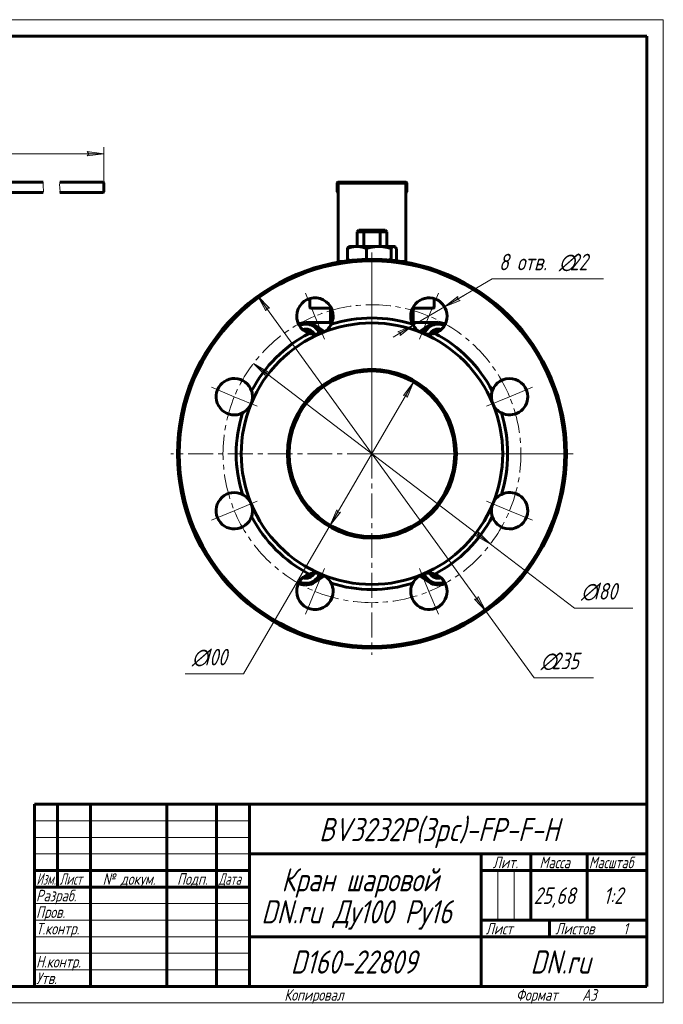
# Model space of a CAD drawing. Header units: millimetres. Extents: x 0 to 420, y 0 to 297.
# Tile 8 of 8: x 226 to 420, y 0 to 297. Entities that reach past the tile are written whole.
import ezdxf

# ---------------------------------------------------------------- set-up
doc = ezdxf.new("R2010")
doc.units = ezdxf.units.MM
for name, pattern in [('K5LT_AXLED', [12, 7.5, -1.5, 1.5, -1.5]), ('K5LT_BASIC', [0]), ('K5LT_THIN', [0]), ('K5LT_THIN_INCLUDED_TO_HATCHING', [0])]:
    doc.linetypes.add(name, pattern=pattern)
doc.layers.add('Системный слой', color=7, linetype='Continuous')
doc.layers.add('Системный слой (1)', color=7, linetype='Continuous', true_color=0x6c6c6c)
doc.styles.add('KDIMTEXTSTYLE', font='GOST_AU.SHX', dxfattribs={"width": 0.96, "oblique": 15, "height": 5})
doc.styles.add('KTEXTSTYLE', font='GOST_AU.SHX', dxfattribs={"width": 0.96, "height": 5})
doc.dimstyles.new('KDIMSTYLE (0.50)', dxfattribs={"dimtxt": 5, "dimasz": 1, "dimexe": 2, "dimexo": 0, "dimgap": 1, "dimtad": 1, "dimlfac": 2, "dimtxsty": 'KDIMTEXTSTYLE', "dimsah": 1, "dimcen": 0, "dimdle": 1, "dimadec": 0, "dimazin": 0, "dimtfac": 0.667, "dimtmove": 0, "dimatfit": 3, "dimfxl": 1, "dimtvp": 1, "dimtolj": 1, "dimtzin": 0, "dimarcsym": 0})

# ---------------------------------------------------------------- blocks, each defined once
blk = doc.blocks.new('U0')
at = {"layer": 'Системный слой (1)', "color": 150, "linetype": 'K5LT_BASIC', "lineweight": 60, "true_color": 0x0080ff}
for p, q in [((232.68, 247.9), (172.36, 247.9)), ((244.47, 247.9), (237.68, 247.9))]:
    blk.add_line(p, q, dxfattribs=at)
blk = doc.blocks.new('U1')
at = {"layer": 'Системный слой (1)', "color": 150, "linetype": 'K5LT_BASIC', "lineweight": 60, "true_color": 0x0080ff}
for p, q in [((172.36, 244.8), (232.68, 244.8)), ((237.68, 244.8), (244.47, 244.8))]:
    blk.add_line(p, q, dxfattribs=at)
blk = doc.blocks.new('D1')
at = {"layer": 'Системный слой (1)'}
for points in [[(138.36, 255.86), (137.86, 256.52), (138.36, 257.18), (133.36, 256.52)], [(245.97, 255.86), (250.97, 256.52), (245.97, 257.18), (246.47, 256.52)]]:
    blk.add_hatch(color=7, dxfattribs=at).paths.add_polyline_path(points)
at = {"layer": 'Системный слой (1)', "color": 7, "linetype": 'K5LT_THIN', "lineweight": 18}
for p, q in [((133.36, 233.4), (133.36, 258.52)), ((133.36, 256.52), (138.36, 257.18)), ((138.36, 255.86), (133.36, 256.52)), ((138.36, 257.18), (137.86, 256.52)), ((137.86, 256.52), (138.36, 255.86)), ((246.47, 256.52), (245.97, 257.18)), ((245.97, 257.18), (250.97, 256.52)), ((250.97, 256.52), (245.97, 255.86)), ((245.97, 255.86), (246.47, 256.52)), ((250.97, 247.65), (250.97, 258.52))]:
    blk.add_line(p, q, dxfattribs=at)
blk.add_wipeout([(203.29, 257.52), (203.29, 264.9), (214.19, 264.9), (214.19, 257.52)]).dxf.layer = 'Системный слой (1)'
blk.add_line((250.97, 256.52), (133.36, 256.52), dxfattribs=at)
at = {"layer": 'Системный слой (1)', "color": 7, "insert": (203.29, 264.11), "char_height": 5, "attachment_point": 1, "style": 'KTEXTSTYLE'}
blk.add_mtext('\\H5.0;\\W1.000;\\Q15;\\Q15;\\W0.965;298', dxfattribs=at)
blk = doc.blocks.new('KDIMARROW_01')
at = {"layer": 'Системный слой'}
blk.add_hatch(color=0, dxfattribs=at).paths.add_polyline_path([(0, 0), (-5, 0.66), (-4.5, 0), (-5, -0.66)])
at = {"layer": 'Системный слой', "color": 0, "linetype": 'K5LT_THIN', "lineweight": 18}
for p, q in [((-4.5, 0), (-5, 0.66)), ((-5, 0.66), (0, 0)), ((0, 0), (-5, -0.66)), ((-5, -0.66), (-4.5, 0))]:
    blk.add_line(p, q, dxfattribs=at)
at = {"layer": 'Системный слой (1)', "color": 0, "linetype": 'K5LT_THIN', "lineweight": 18}
blk.add_line((331.98, 165.9), (331.48, 165.9), dxfattribs=at)
blk = doc.blocks.new('U36')
at = {"layer": 'Системный слой (1)', "color": 7, "linetype": 'K5LT_THIN_INCLUDED_TO_HATCHING', "lineweight": 18}
for p, q in [((232.64, 247.55), (232.62, 247.21)), ((232.62, 247.21), (232.62, 246.87)), ((232.62, 246.87), (232.66, 246.52)), ((232.68, 247.9), (232.64, 247.55)), ((232.66, 246.52), (232.7, 246.18)), ((232.72, 245.14), (232.68, 244.8)), ((232.7, 246.18), (232.73, 245.83)), ((232.74, 245.49), (232.72, 245.14)), ((232.73, 245.83), (232.74, 245.49))]:
    blk.add_line(p, q, dxfattribs=at)
blk = doc.blocks.new('U37')
at = {"layer": 'Системный слой (1)', "color": 7, "linetype": 'K5LT_THIN_INCLUDED_TO_HATCHING', "lineweight": 18}
for p, q in [((237.62, 247.21), (237.64, 247.55)), ((237.62, 246.87), (237.62, 247.21)), ((237.66, 246.52), (237.62, 246.87)), ((237.64, 247.55), (237.68, 247.9)), ((237.7, 246.18), (237.66, 246.52)), ((237.68, 244.8), (237.72, 245.14)), ((237.73, 245.83), (237.7, 246.18)), ((237.72, 245.14), (237.74, 245.49)), ((237.74, 245.49), (237.73, 245.83))]:
    blk.add_line(p, q, dxfattribs=at)
blk = doc.blocks.new('U38')
at = {"layer": 'Системный слой (1)', "color": 150, "linetype": 'K5LT_BASIC', "lineweight": 60, "true_color": 0x0080ff}
for start, end in [(94.1581, 123.3051), (64.4293, 85.8419)]:
    blk.add_arc((351.98, 200.54), 5, start, end, dxfattribs=at)
blk = doc.blocks.new('U39')
at = {"layer": 'Системный слой (1)', "color": 150, "linetype": 'K5LT_BASIC', "lineweight": 60, "true_color": 0x0080ff}
for start, end in [(94.1581, 115.5707), (56.6949, 85.8419)]:
    blk.add_arc((311.98, 200.54), 5, start, end, dxfattribs=at)
blk = doc.blocks.new('U40')
at = {"layer": 'Системный слой (1)', "color": 150, "linetype": 'K5LT_BASIC', "lineweight": 60, "true_color": 0x0080ff}
for start, end in [(244.4293, 265.8419), (274.1581, 303.3051)]:
    blk.add_arc((311.98, 131.26), 5, start, end, dxfattribs=at)
blk = doc.blocks.new('U41')
at = {"layer": 'Системный слой (1)', "color": 150, "linetype": 'K5LT_BASIC', "lineweight": 60, "true_color": 0x0080ff}
for start, end in [(236.6949, 265.8419), (274.1581, 295.5707)]:
    blk.add_arc((351.98, 131.26), 5, start, end, dxfattribs=at)
blk = doc.blocks.new('D5')
at = {"layer": 'Системный слой (1)'}
for points in [[(301, 209.83), (297.54, 213.5), (299.94, 209.06), (300.18, 209.85)], [(366.42, 118.3), (364.02, 122.74), (363.78, 121.95), (362.95, 121.96)]]:
    blk.add_hatch(color=7, dxfattribs=at).paths.add_polyline_path(points)
at = {"layer": 'Системный слой (1)', "color": 7, "linetype": 'K5LT_THIN', "lineweight": 18}
for p, q in [((297.54, 213.5), (301, 209.83)), ((299.94, 209.06), (297.54, 213.5)), ((297.54, 213.5), (366.42, 118.3)), ((300.18, 209.85), (299.94, 209.06)), ((301, 209.83), (300.18, 209.85)), ((366.42, 118.3), (362.95, 121.96)), ((362.95, 121.96), (363.78, 121.95)), ((363.78, 121.95), (364.02, 122.74)), ((364.02, 122.74), (366.42, 118.3)), ((366.42, 118.3), (380.94, 98.22))]:
    blk.add_line(p, q, dxfattribs=at)
blk.add_wipeout([(382.94, 99.22), (382.94, 106.6), (396.37, 106.6), (396.37, 99.22)]).dxf.layer = 'Системный слой (1)'
blk.add_line((380.94, 98.22), (398.93, 98.22), dxfattribs=at)
at = {"layer": 'Системный слой (1)', "color": 7, "char_height": 5, "attachment_point": 1, "style": 'KTEXTSTYLE'}
for s, insert in [('\\H5.0;\\W1.000;\\Q15;\\Q15;\\W0.965;∅', (382.94, 105.81)), ('\\H5.0;\\W1.000;\\Q15;\\Q15;\\W0.965;235', (386.25, 105.81))]:
    blk.add_mtext(s, dxfattribs=dict(at, insert=insert))
blk = doc.blocks.new('D6')
at = {"layer": 'Системный слой (1)'}
for points in [[(342.62, 182.84), (344.57, 187.49), (341.48, 183.51), (342.31, 183.61)], [(319.38, 144.3), (322.47, 148.29), (321.65, 148.19), (321.33, 148.95)]]:
    blk.add_hatch(color=7, dxfattribs=at).paths.add_polyline_path(points)
at = {"layer": 'Системный слой (1)', "color": 7, "linetype": 'K5LT_THIN', "lineweight": 18}
for p, q in [((344.57, 187.49), (319.38, 144.3)), ((341.48, 183.51), (344.57, 187.49)), ((344.57, 187.49), (342.62, 182.84)), ((342.31, 183.61), (341.48, 183.51)), ((342.62, 182.84), (342.31, 183.61)), ((319.38, 144.3), (321.33, 148.95)), ((321.33, 148.95), (321.65, 148.19)), ((322.47, 148.29), (319.38, 144.3)), ((321.65, 148.19), (322.47, 148.29)), ((319.38, 144.3), (293.17, 99.36))]:
    blk.add_line(p, q, dxfattribs=at)
blk.add_wipeout([(277.58, 100.36), (277.58, 107.75), (290.63, 107.75), (290.63, 100.36)]).dxf.layer = 'Системный слой (1)'
blk.add_line((293.17, 99.36), (275.58, 99.36), dxfattribs=at)
at = {"layer": 'Системный слой (1)', "color": 7, "char_height": 5, "attachment_point": 1, "style": 'KTEXTSTYLE'}
for s, insert in [('\\H5.0;\\W1.000;\\Q15;\\Q15;\\W0.965;∅', (277.58, 106.95)), ('\\H5.0;\\W1.000;\\Q15;\\Q15;\\W0.965;100', (280.89, 106.95))]:
    blk.add_mtext(s, dxfattribs=dict(at, insert=insert))
blk = doc.blocks.new('D7')
at = {"layer": 'Системный слой (1)'}
for points in [[(300.57, 190.68), (296.2, 193.19), (299.77, 189.63), (299.77, 190.46)], [(367.76, 138.61), (364.18, 142.17), (364.18, 141.34), (363.38, 141.12)]]:
    blk.add_hatch(color=7, dxfattribs=at).paths.add_polyline_path(points)
at = {"layer": 'Системный слой (1)', "color": 7, "linetype": 'K5LT_THIN', "lineweight": 18}
for p, q in [((296.2, 193.19), (300.57, 190.68)), ((299.77, 189.63), (296.2, 193.19)), ((296.2, 193.19), (367.76, 138.61)), ((300.57, 190.68), (299.77, 190.46)), ((299.77, 190.46), (299.77, 189.63)), ((363.38, 141.12), (364.18, 141.34)), ((367.76, 138.61), (363.38, 141.12)), ((364.18, 141.34), (364.18, 142.17)), ((364.18, 142.17), (367.76, 138.61)), ((367.76, 138.61), (393.16, 119.24))]:
    blk.add_line(p, q, dxfattribs=at)
blk.add_wipeout([(395.16, 120.24), (395.16, 127.62), (408.21, 127.62), (408.21, 120.24)]).dxf.layer = 'Системный слой (1)'
blk.add_line((393.16, 119.24), (410.75, 119.24), dxfattribs=at)
at = {"layer": 'Системный слой (1)', "color": 7, "char_height": 5, "attachment_point": 1, "style": 'KTEXTSTYLE'}
for s, insert in [('\\H5.0;\\W1.000;\\Q15;\\Q15;\\W0.965;∅', (395.16, 126.83)), ('\\H5.0;\\W1.000;\\Q15;\\Q15;\\W0.965;180', (398.46, 126.83))]:
    blk.add_mtext(s, dxfattribs=dict(at, insert=insert))
blk = doc.blocks.new('D8')
at = {"layer": 'Системный слой (1)'}
for points in [[(357.82, 212.54), (358.58, 212.22), (353.94, 210.26), (357.92, 213.36)], [(340.48, 201.59), (344.46, 204.69), (339.81, 202.72), (340.58, 202.41)]]:
    blk.add_hatch(color=7, dxfattribs=at).paths.add_polyline_path(points)
at = {"layer": 'Системный слой (1)', "color": 7, "linetype": 'K5LT_THIN', "lineweight": 18}
for p, q in [((353.94, 210.26), (368.33, 218.72)), ((353.94, 210.26), (359.98, 213.81)), ((357.92, 213.36), (353.94, 210.26)), ((353.94, 210.26), (358.58, 212.22)), ((357.82, 212.54), (357.92, 213.36)), ((358.58, 212.22), (357.82, 212.54)), ((344.46, 204.69), (353.94, 210.26)), ((344.46, 204.69), (338.42, 201.14)), ((344.46, 204.69), (339.81, 202.72)), ((339.81, 202.72), (340.58, 202.41)), ((340.48, 201.59), (344.46, 204.69)), ((340.58, 202.41), (340.48, 201.59))]:
    blk.add_line(p, q, dxfattribs=at)
blk.add_wipeout([(370.33, 219.72), (370.33, 227.1), (398.75, 227.1), (398.75, 219.72)]).dxf.layer = 'Системный слой (1)'
blk.add_line((368.33, 218.72), (401.93, 218.72), dxfattribs=at)
at = {"layer": 'Системный слой (1)', "color": 7, "char_height": 5, "attachment_point": 1, "style": 'KTEXTSTYLE'}
for s, insert in [('\\H5.0;\\W1.000;\\Q15;\\Q15;\\W0.965;8 отв. ', (370.33, 226.3)), ('\\H5.0;\\W1.000;\\Q15;\\Q15;\\W0.965;∅', (388.46, 226.3)), ('\\H5.0;\\W1.000;\\Q15;\\Q15;\\W0.965;22', (391.76, 226.3))]:
    blk.add_mtext(s, dxfattribs=dict(at, insert=insert))
blk = doc.blocks.new('KDIMARROW_02')
at = {"layer": 'Системный слой'}
blk.add_hatch(color=0, dxfattribs=at).paths.add_polyline_path([(4.5, 0), (5, 0.66), (0, 0), (5, -0.66)])
at = {"layer": 'Системный слой', "color": 0, "linetype": 'K5LT_THIN', "lineweight": 18}
for p, q in [((5, 0.66), (0, 0)), ((0, 0), (5, -0.66)), ((0, 0), (7, 0)), ((4.5, 0), (5, 0.66)), ((5, -0.66), (4.5, 0))]:
    blk.add_line(p, q, dxfattribs=at)
at = {"layer": 'Системный слой (1)', "color": 0, "linetype": 'K5LT_THIN', "lineweight": 18}
blk.add_line((331.98, 165.9), (331.48, 165.9), dxfattribs=at)
blk = doc.blocks.new('U42')
at = {"layer": 'Системный слой (1)', "color": 150, "linetype": 'K5LT_BASIC', "lineweight": 60, "true_color": 0x0080ff}
for p, q in [((337.74, 224.6), (337.81, 224.51)), ((337.81, 224.51), (337.88, 224.42)), ((337.88, 224.42), (337.95, 224.34))]:
    blk.add_line(p, q, dxfattribs=at)
blk = doc.blocks.new('U43')
at = {"layer": 'Системный слой (1)', "color": 150, "linetype": 'K5LT_BASIC', "lineweight": 60, "true_color": 0x0080ff}
for p, q in [((324.55, 224.6), (324.87, 224.48)), ((324.87, 224.48), (325.18, 224.38)), ((325.18, 224.38), (325.48, 224.29))]:
    blk.add_line(p, q, dxfattribs=at)
blk = doc.blocks.new('U44')
at = {"layer": 'Системный слой (1)', "color": 150, "linetype": 'K5LT_BASIC', "lineweight": 60, "true_color": 0x0080ff}
for p, q in [((339.06, 224.22), (339.17, 224.32)), ((339.17, 224.32), (339.29, 224.45)), ((339.29, 224.45), (339.4, 224.6))]:
    blk.add_line(p, q, dxfattribs=at)
blk = doc.blocks.new('U45')
at = {"layer": 'Системный слой (1)', "color": 150, "linetype": 'K5LT_BASIC', "lineweight": 60, "true_color": 0x0080ff}
for p, q in [((324.67, 224.45), (324.55, 224.6)), ((324.78, 224.32), (324.67, 224.45)), ((324.89, 224.22), (324.78, 224.32))]:
    blk.add_line(p, q, dxfattribs=at)
blk = doc.blocks.new('U46')
at = {"layer": 'Системный слой (1)', "color": 150, "linetype": 'K5LT_BASIC', "lineweight": 60, "true_color": 0x0080ff}
for p, q in [((338.68, 228.49), (338.57, 228.5)), ((338.78, 228.46), (338.68, 228.49)), ((338.89, 228.41), (338.78, 228.46)), ((339.05, 228.29), (338.89, 228.41)), ((339.22, 228.12), (339.05, 228.29)), ((339.4, 227.9), (339.22, 228.12))]:
    blk.add_line(p, q, dxfattribs=at)
blk = doc.blocks.new('U47')
at = {"layer": 'Системный слой (1)', "color": 150, "linetype": 'K5LT_BASIC', "lineweight": 60, "true_color": 0x0080ff}
for p, q in [((337.11, 224.42), (337.32, 224.48)), ((337.32, 224.48), (337.53, 224.54)), ((337.53, 224.54), (337.74, 224.6))]:
    blk.add_line(p, q, dxfattribs=at)
blk = doc.blocks.new('U48')
at = {"layer": 'Системный слой (1)', "color": 30, "linetype": 'K5LT_AXLED', "lineweight": 18, "true_color": 0xff8000}
for q in [(331.98, 226.65), (271.23, 165.9), (392.73, 165.9), (331.98, 105.15)]:
    blk.add_line((331.98, 165.9), q, dxfattribs=at)
blk = doc.blocks.new('U49')
at = {"layer": 'Системный слой (1)', "color": 30, "linetype": 'K5LT_AXLED', "lineweight": 18, "true_color": 0xff8000}
for q in [(331.98, 207.4), (290.48, 165.9), (373.48, 165.9), (331.98, 124.4)]:
    blk.add_line((331.98, 165.9), q, dxfattribs=at)
blk = doc.blocks.new('U50')
at = {"layer": 'Системный слой (1)', "color": 30, "linetype": 'K5LT_AXLED', "lineweight": 18, "true_color": 0xff8000}
for p, q in [((331.98, 226.15), (331.98, 165.9)), ((314.76, 207.47), (311.89, 214.4)), ((349.2, 207.47), (352.07, 214.4)), ((317.63, 200.54), (314.76, 207.47)), ((346.33, 200.54), (349.2, 207.47)), ((290.4, 183.12), (283.47, 185.99)), ((373.55, 183.12), (380.48, 185.99)), ((297.33, 180.25), (290.4, 183.12)), ((366.62, 180.25), (373.55, 183.12)), ((331.98, 165.9), (271.73, 165.9)), ((331.98, 165.9), (331.98, 105.65)), ((392.23, 165.9), (331.98, 165.9)), ((297.33, 151.55), (290.4, 148.68)), ((366.62, 151.55), (373.55, 148.68)), ((290.4, 148.68), (283.47, 145.81)), ((373.55, 148.68), (380.48, 145.81)), ((317.63, 131.25), (314.76, 124.32)), ((346.33, 131.25), (349.2, 124.32)), ((314.76, 124.32), (311.89, 117.39)), ((349.2, 124.32), (352.07, 117.39))]:
    blk.add_line(p, q, dxfattribs=at)
for start, end in [(67.5, 112.5), (112.5, 157.5), (22.5, 67.5), (157.5, 202.5), (337.5, 22.5), (202.5, 247.5), (292.5, 337.5), (247.5, 292.5)]:
    blk.add_arc((331.98, 165.9), 45, start, end, dxfattribs=at)
blk = doc.blocks.new('U51')
at = {"color": 7, "linetype": 'K5LT_THIN', "lineweight": 18}
for p, q in [((0, 297), (420, 297)), ((420, 297), (420, 0)), ((230, 55), (295, 55)), ((230, 50), (295, 50)), ((230, 45), (295, 45)), ((369.96, 25), (369.96, 40)), ((374.98, 25), (374.98, 40)), ((230, 30), (295, 30)), ((230, 25), (295, 25)), ((230, 20), (295, 20)), ((230, 15), (295, 15)), ((230, 10), (295, 10)), ((420, 0), (0, 0))]:
    blk.add_line(p, q, dxfattribs=at)
at = {"color": 150, "linetype": 'K5LT_BASIC', "lineweight": 60, "true_color": 0x0080ff}
for p, q in [((20, 292), (415, 292)), ((415, 292), (415, 5)), ((230, 60), (415, 60)), ((230, 5), (230, 60)), ((237, 35), (237, 60)), ((247, 5), (247, 60)), ((270, 5), (270, 60)), ((285, 5), (285, 60)), ((295, 5), (295, 60)), ((295, 45), (415, 45)), ((365, 5), (365, 45)), ((380, 25), (380, 45)), ((397, 25), (397, 45)), ((230, 40), (295, 40)), ((365, 40), (380, 40)), ((380, 40), (415, 40)), ((230, 35), (295, 35)), ((365, 25), (415, 25)), ((385.57, 20), (385.57, 25)), ((295, 20), (365, 20)), ((365, 20), (415, 20)), ((415, 5), (20, 5))]:
    blk.add_line(p, q, dxfattribs=at)
at = {"color": 7, "attachment_point": 1, "style": 'KTEXTSTYLE'}
for s, insert, char_height in [('\\H5.0;\\W1.000;\\Q15;\\Q15;\\W0.965;\\H7.00;BV3232P(3pc)-FP-F-H', (316.04, 55.86), 7), ('\\H5.0;\\W1.000;\\Q15;\\Q15;\\W0.965;\\H3.50;Лит.', (368.47, 44.18), 3.5), ('\\H5.0;\\W1.000;\\Q15;\\Q15;\\W0.965;\\H3.50;Масса', (382.58, 44.18), 3.5), ('\\H5.0;\\W1.000;\\Q15;\\Q15;\\W0.930;\\H3.50;Масштаб', (397.52, 44.18), 3.5), ('\\H5.0;\\W1.000;\\Q15;\\Q15;\\W0.784;\\H3.50;Изм.', (230.62, 39.18), 3.5), ('\\H5.0;\\W1.000;\\Q15;\\Q15;\\W0.799;\\H3.50;Лист', (237.61, 39.18), 3.5), ('\\H5.0;\\W1.000;\\Q15;\\Q15;\\W0.965;\\H3.50;№ докум.', (250.63, 39.18), 3.5), ('\\H5.0;\\W1.000;\\Q15;\\Q15;\\W0.965;\\H3.50;Подп.', (273.1, 39.18), 3.5), ('\\H5.0;\\W1.000;\\Q15;\\Q15;\\W0.799;\\H3.50;Дата', (285.61, 39.18), 3.5), ('\\H5.0;\\W1.000;\\Q15;\\Q15;\\W0.965;\\H7.00;Кран шаровой', (304.65, 40.69), 7), ('\\H5.0;\\W1.000;\\Q15;\\Q15;\\W0.965;\\H3.50;Разраб.', (230.5, 34.18), 3.5), ('\\H5.0;\\W1.000;\\Q15;\\Q15;\\W0.965;25,68', (380.84, 34.9), 5), ('\\H5.0;\\W1.000;\\Q15;\\Q15;\\W0.965;{\\c16711680;1:2}', (401.92, 34.9), 5), ('\\H5.0;\\W1.000;\\Q15;\\Q15;\\W0.965;\\H7.00;DN.ru Ду100 Ру16', (298.54, 31.02), 7), ('\\H5.0;\\W1.000;\\Q15;\\Q15;\\W0.965;\\H3.50;Пров.', (230.5, 29.18), 3.5), ('\\H5.0;\\W1.000;\\Q15;\\Q15;\\W0.965;\\H3.50;Т.контр.', (230.5, 24.18), 3.5), ('\\H5.0;\\W1.000;\\Q15;\\Q15;\\W0.965;\\H3.50;Лист', (366.32, 24.18), 3.5), ('\\H5.0;\\W1.000;\\Q15;\\Q15;\\W0.965;\\H3.50;Листов', (387.36, 24.18), 3.5), ('\\H5.0;\\W1.000;\\Q15;\\Q15;\\W0.965;\\H3.50;1', (407.91, 24.18), 3.5), ('\\H5.0;\\W1.000;\\Q15;\\Q15;\\W0.965;\\H7.00;D160-22809', (307.43, 15.86), 7), ('\\H5.0;\\W1.000;\\Q15;\\Q15;\\W0.965;\\H7.00;DN.ru', (379.84, 15.86), 7), ('\\H5.0;\\W1.000;\\Q15;\\Q15;\\W0.965;\\H3.50;Н.контр.', (230.5, 14.18), 3.5), ('\\H5.0;\\W1.000;\\Q15;\\Q15;\\W0.965;\\H3.50;Утв.', (230.5, 9.18), 3.5), ('\\H5.0;\\W1.000;\\Q15;\\Q15;\\W0.965;\\H3.50;Копировал', (305.5, 4.18), 3.5), ('\\H5.0;\\W1.000;\\Q15;\\Q15;\\W0.965;\\H3.50;Формат', (375.5, 4.18), 3.5), ('\\H5.0;\\W1.000;\\Q15;\\Q15;\\W0.965;\\H3.50;A3', (395.5, 4.18), 3.5)]:
    blk.add_mtext(s, dxfattribs=dict(at, insert=insert, char_height=char_height))

msp = doc.modelspace()

# ---------------------------------------------------------------- linework, layer by layer
at = {"layer": 'Системный слой (1)', "color": 150, "linetype": 'K5LT_BASIC', "lineweight": 60, "true_color": 0x0080ff}
for p, q in [((244.4675, 247.8984), (250.7175, 247.8984)), ((250.9675, 245.0484), (250.9675, 247.6484)), ((321.4775, 247.6484), (321.4775, 245.0484)), ((321.7275, 247.8984), (342.2275, 247.8984)), ((321.7275, 247.6484), (342.2275, 247.6484)), ((321.7275, 245.0484), (321.7275, 247.6484)), ((342.2275, 247.6484), (342.2275, 245.0484)), ((342.4775, 247.6484), (342.4775, 245.0484)), ((250.7175, 244.7984), (244.4675, 244.7984)), ((321.7275, 245.0484), (321.7275, 225.2984)), ((342.2275, 245.0484), (342.2275, 225.2984)), ((327.9775, 233.3984), (327.4775, 232.8984)), ((327.4775, 228.4984), (327.4775, 232.8984)), ((327.4775, 232.8984), (329.49, 232.8984)), ((329.6456, 233.3984), (327.9775, 233.3984)), ((329.49, 232.8984), (334.4649, 232.8984)), ((329.49, 228.4984), (329.49, 232.8984)), ((334.3093, 233.3984), (329.6456, 233.3984)), ((335.9775, 233.3984), (334.3093, 233.3984)), ((334.4649, 228.4984), (334.4649, 232.8984)), ((334.4649, 232.8984), (336.4775, 232.8984)), ((335.9775, 233.3984), (336.4775, 232.8984)), ((336.4775, 228.4984), (336.4775, 232.8984)), ((324.5513, 227.8955), (324.5513, 224.6013)), ((325.2275, 228.4984), (325.0683, 228.4065)), ((325.2275, 228.4984), (327.4327, 228.4984)), ((327.4327, 228.4984), (334.0272, 228.4984)), ((330.3142, 227.8955), (330.3142, 224.6248)), ((334.0272, 228.4984), (338.572, 228.4984)), ((337.7403, 227.8955), (337.7403, 224.6013)), ((338.572, 228.4984), (338.7275, 228.4984)), ((338.7275, 228.4984), (338.8866, 228.4065)), ((339.4036, 227.8955), (339.4036, 224.6013)), ((321.7275, 223.9984), (321.7275, 225.2984)), ((321.7275, 223.9984), (321.7275, 223.7473)), ((321.7275, 223.9984), (323.2624, 223.9984)), ((340.6926, 223.9984), (342.2275, 223.9984)), ((342.2275, 225.2984), (342.2275, 223.9984)), ((342.2275, 223.9984), (342.2275, 223.7473)), ((313.2275, 212.7561), (313.2275, 210.1484)), ((350.7275, 210.1484), (350.7275, 212.7561)), ((313.4775, 209.8984), (319.4775, 209.8984)), ((319.4775, 206.0394), (319.4775, 210.2951)), ((344.2619, 209.8984), (350.4775, 209.8984)), ((344.4775, 206.0394), (344.4775, 209.3984)), ((310.0521, 204.6239), (311.9775, 205.7355)), ((311.9775, 205.7355), (314.2275, 204.4365)), ((319.1322, 205.5394), (312.3172, 205.5394)), ((351.6377, 205.5394), (344.8227, 205.5394)), ((349.7275, 204.4365), (351.9775, 205.7355)), ((351.9775, 205.7355), (353.9028, 204.6239)), ((314.2275, 204.4365), (316.4775, 203.1375)), ((317.6497, 202.7953), (314.723, 204.7182)), ((316.4775, 203.1375), (316.4775, 202.2491)), ((349.232, 204.7182), (346.3052, 202.7953)), ((347.4775, 203.1375), (349.7275, 204.4365)), ((347.4775, 202.2491), (347.4775, 203.1375)), ((316.4775, 128.6593), (314.2275, 127.3602)), ((314.723, 127.0786), (317.6497, 129.0015)), ((316.4775, 129.5477), (316.4775, 128.6593)), ((346.3052, 129.0015), (349.232, 127.0786)), ((347.4775, 128.6593), (347.4775, 129.5477)), ((349.7275, 127.3602), (347.4775, 128.6593)), ((311.9775, 126.0612), (310.0521, 127.1728)), ((314.2275, 127.3602), (311.9775, 126.0612)), ((351.9775, 126.0612), (349.7275, 127.3602)), ((353.9028, 127.1728), (351.9775, 126.0612))]:
    msp.add_line(p, q, dxfattribs=at)
for centre, radius, start, end in [((250.7175, 247.6484), 0.25, 0, 90), ((321.7275, 247.6484), 0.25, 90, 180), ((342.2275, 247.6484), 0.25, 0, 90), ((250.7175, 245.0484), 0.25, 270, 0), ((321.7275, 245.0484), 0.25, 180, 270), ((342.2275, 245.0484), 0.25, 270, 0), ((331.9775, 165.8984), 58.75, 0, 180), ((314.7567, 207.473), 5.5, 0, 251.61813), ((349.1982, 207.473), 5.5, 0, 206.61813), ((313.4775, 210.1484), 0.25, 180, 270), ((313.4775, 210.1484), 0.25, 180, 270), ((344.9775, 209.3984), 0.5, 90, 180), ((350.4775, 210.1484), 0.25, 270, 0), ((350.4775, 210.1484), 0.25, 270, 0), ((331.9775, 165.8984), 39.5, 67.5, 112.5), ((318.9775, 206.0394), 0.5, 270, 0), ((314.7567, 207.473), 5.5, 333.38187, 0), ((331.9775, 165.8984), 41, 72.536998, 107.463002), ((344.9775, 206.0394), 0.5, 180, 270), ((349.1982, 207.473), 5.5, 288.38187, 0), ((331.9775, 165.8984), 39.5, 112.5, 157.5), ((331.9775, 165.8984), 41, 117.536998, 152.463002), ((311.9775, 200.5394), 4.5, 60, 115.216849), ((311.9775, 200.5394), 3, 28.586908, 107.727371), ((314.7567, 207.473), 5.5, 251.61813, 292.5), ((311.9775, 200.5394), 4.5, 21.09743, 60), ((314.7567, 207.473), 5.5, 292.5, 333.38187), ((349.1982, 207.473), 5.5, 206.61813, 247.5), ((331.9775, 165.8984), 39.5, 22.5, 67.5), ((349.1982, 207.473), 5.5, 247.5, 288.38187), ((351.9775, 200.5394), 4.5, 120, 158.90257), ((351.9775, 200.5394), 3, 72.272629, 151.413092), ((351.9775, 200.5394), 4.5, 64.783151, 120), ((331.9775, 165.8984), 41, 27.536998, 62.463002), ((290.4029, 183.1191), 5.5, 18.38187, 296.61813), ((373.5521, 183.1191), 5.5, 0, 161.61813), ((290.4029, 183.1191), 5.5, 0, 18.38187), ((373.5521, 183.1191), 5.5, 161.61813, 202.5), ((290.4029, 183.1191), 5.5, 337.5, 0), ((373.5521, 183.1191), 5.5, 243.38187, 0), ((331.9775, 165.8984), 39.5, 157.5, 202.5), ((290.4029, 183.1191), 5.5, 296.61813, 337.5), ((331.9775, 165.8984), 39.5, 337.5, 22.5), ((373.5521, 183.1191), 5.5, 202.5, 243.38187), ((331.9775, 165.8984), 41, 162.536998, 197.463002), ((331.9775, 165.8984), 41, 342.536998, 17.463002), ((331.9775, 165.8984), 58.75, 180, 0), ((290.4029, 148.6776), 5.5, 63.38187, 341.61813), ((290.4029, 148.6776), 5.5, 22.5, 63.38187), ((373.5521, 148.6776), 5.5, 116.61813, 157.5), ((373.5521, 148.6776), 5.5, 0, 116.61813), ((331.9775, 165.8984), 39.5, 202.5, 247.5), ((290.4029, 148.6776), 5.5, 0, 22.5), ((331.9775, 165.8984), 39.5, 292.5, 337.5), ((373.5521, 148.6776), 5.5, 157.5, 198.38187), ((290.4029, 148.6776), 5.5, 341.61813, 0), ((331.9775, 165.8984), 41, 207.536998, 242.463002), ((331.9775, 165.8984), 41, 297.536998, 332.463002), ((373.5521, 148.6776), 5.5, 198.38187, 0), ((314.7567, 124.3238), 5.5, 108.38187, 0), ((311.9775, 131.2574), 3, 252.272629, 331.413092), ((314.7567, 124.3238), 5.5, 67.5, 108.38187), ((311.9775, 131.2574), 4.5, 300, 338.90257), ((331.9775, 165.8984), 39.5, 247.5, 292.5), ((314.7567, 124.3238), 5.5, 26.61813, 67.5), ((349.1982, 124.3238), 5.5, 112.5, 153.38187), ((349.1982, 124.3238), 5.5, 71.61813, 112.5), ((351.9775, 131.2574), 4.5, 201.09743, 240), ((351.9775, 131.2574), 3, 208.586908, 287.727371), ((349.1982, 124.3238), 5.5, 0, 71.61813), ((311.9775, 131.2574), 4.5, 244.783151, 300), ((314.7567, 124.3238), 5.5, 0, 26.61813), ((331.9775, 165.8984), 41, 252.536998, 287.463002), ((349.1982, 124.3238), 5.5, 153.38187, 0), ((351.9775, 131.2574), 4.5, 240, 295.216849)]:
    msp.add_arc(centre, radius, start, end, dxfattribs=at)

# ---------------------------------------------------------------- block references
at = {"layer": 'Системный слой (1)'}
for name in ['U0', 'U1', 'U39', 'U38', 'U40', 'U41']:
    msp.add_blockref(name, (0, 0), dxfattribs=at)

# ---------------------------------------------------------------- next in the draw order: dimensions: what is measured, and where the dimension line sits
at = {"layer": 'Системный слой (1)', "color": 7}
dim = msp.add_linear_dim(base=(250.9675, 256.5227), p1=(133.3621, 233.3984), p2=(250.9675, 247.6484), text='\\H5.0;\\W0.965;\\Q15;\\H5.0;\\W0.965;\\Q15;\\Q15;298', dimstyle='KDIMSTYLE (0.50)', override={"dimexo": 0, "dimblk1": 'KDIMARROW_01', "dimblk2": 'KDIMARROW_01', "dimse1": 0, "dimse2": 0, "dimclrt": 7, "dimtolj": 1}, dxfattribs=at)
dim.commit()
dim.dimension.update_dxf_attribs({"geometry": 'D1', "text_midpoint": (208.9675, 256.5227), "dimtype": 160})
dim = msp.add_diameter_dim_2p(p1=(263.1023, 261.0953), p2=(400.8526, 70.7014), dimstyle='KDIMSTYLE (0.50)', override={"dimtih": 1, "dimtoh": 1, "dimpost": '\\H5.0;\\W0.965;\\Q15;<>', "dimblk1": 'KDIMARROW_01', "dimblk2": 'KDIMARROW_01', "dimclrt": 7, "dimtol": 1, "dimtp": 0, "dimtm": 0, "dimtdec": 5, "dimtmove": 1, "dimatfit": 2, "dimtolj": 1}, dxfattribs=at)
dim.commit()
dim.dimension.update_dxf_attribs({"geometry": 'D5', "text_midpoint": (382.9431, 98.2197), "dimtype": 163})

# ---------------------------------------------------------------- next in the draw order: linework, layer by layer
at = {"layer": 'Системный слой (1)', "color": 150, "linetype": 'K5LT_BASIC', "lineweight": 60, "true_color": 0x0080ff}
for points in [[(329.6456, 233.3984), (329.5922, 233.2322), (329.5403, 233.0651), (329.49, 232.8984)], [(334.3093, 233.3984), (334.3628, 233.2322), (334.4147, 233.0651), (334.4649, 232.8984)]]:
    msp.add_open_spline(points, degree=3, dxfattribs=at)
for points, weights in [([(327.4327, 228.4984), (326.0955, 228.4984), (324.5513, 227.8955)], [1, 1.0379548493, 1]), ([(324.5513, 227.8955), (324.8254, 228.2662), (325.0683, 228.4065)], [1, 1.02300320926, 1.018123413]), ([(330.3142, 227.8955), (328.77, 228.4984), (327.4327, 228.4984)], [1, 1.0379548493, 1]), ([(334.0272, 228.4984), (332.304, 228.4984), (330.3142, 227.8955)], [1, 1.0379548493, 1])]:
    msp.add_rational_spline(points, weights, degree=2, dxfattribs=at)

# ---------------------------------------------------------------- next in the draw order: block references
at = {"layer": 'Системный слой (1)'}
for name in ['U36', 'U37', 'U43', 'U45']:
    msp.add_blockref(name, (0, 0), dxfattribs=at)

# ---------------------------------------------------------------- next in the draw order: dimensions: what is measured, and where the dimension line sits
at = {"layer": 'Системный слой (1)', "color": 7}
dim = msp.add_diameter_dim_2p(p1=(357.1669, 209.0897), p2=(306.7881, 122.707), dimstyle='KDIMSTYLE (0.50)', override={"dimtih": 1, "dimtoh": 1, "dimpost": '\\H5.0;\\W0.965;\\Q15;<>', "dimblk1": 'KDIMARROW_01', "dimblk2": 'KDIMARROW_01', "dimclrt": 7, "dimtol": 1, "dimtp": 0, "dimtm": 0, "dimtdec": 5, "dimtmove": 1, "dimatfit": 2, "dimtolj": 1}, dxfattribs=at)
dim.commit()
dim.dimension.update_dxf_attribs({"geometry": 'D6', "text_midpoint": (291.1745, 99.3643), "dimtype": 163})

# ---------------------------------------------------------------- next in the draw order: dimensions: what is measured, and where the dimension line sits
dim = msp.add_diameter_dim_2p(p1=(260.4126, 220.4738), p2=(403.5423, 111.323), dimstyle='KDIMSTYLE (0.50)', override={"dimtih": 1, "dimtoh": 1, "dimpost": '\\H5.0;\\W0.965;\\Q15;<>', "dimblk1": 'KDIMARROW_01', "dimblk2": 'KDIMARROW_01', "dimclrt": 7, "dimtol": 1, "dimtp": 0, "dimtm": 0, "dimtdec": 5, "dimtmove": 1, "dimatfit": 2, "dimtolj": 1}, dxfattribs=at)
dim.commit()
dim.dimension.update_dxf_attribs({"geometry": 'D7', "text_midpoint": (395.1575, 119.2425), "dimtype": 163})

# ---------------------------------------------------------------- next in the draw order: linework, layer by layer
at = {"layer": 'Системный слой (1)', "color": 30, "linetype": 'K5LT_AXLED', "lineweight": 18, "true_color": 0xff8000}
msp.add_line((331.9775, 204.0394), (331.9775, 217.3984), dxfattribs=at)
at = {"layer": 'Системный слой (1)', "color": 150, "linetype": 'K5LT_BASIC', "lineweight": 60, "true_color": 0x0080ff}
for radius in [25.5, 25]:
    msp.add_circle((331.9775, 165.8984), radius, dxfattribs=at)
for centre, start, end in [((311.9775, 200.5394), 36.519634, 99.794645), ((311.9775, 131.2574), 260.205355, 323.480366), ((351.9775, 131.2574), 216.519634, 279.794645)]:
    msp.add_arc(centre, 2.5, start, end, dxfattribs=at)

# ---------------------------------------------------------------- next in the draw order: dimensions: what is measured, and where the dimension line sits
at = {"layer": 'Системный слой (1)', "color": 7}
dim = msp.add_diameter_dim_2p(p1=(339.7141, 201.9006), p2=(358.6824, 213.0453), dimstyle='KDIMSTYLE (0.50)', override={"dimtih": 1, "dimtoh": 1, "dimpost": '\\H5.0;\\W0.965;\\Q15;\\Q15;8 отв. \\H5.0;\\W0.965;\\Q15;<>', "dimblk1": 'KDIMARROW_02', "dimblk2": 'KDIMARROW_02', "dimclrt": 7, "dimtol": 1, "dimtp": 0, "dimtm": 0, "dimtdec": 5, "dimtmove": 1, "dimatfit": 2, "dimtolj": 1}, dxfattribs=at)
dim.commit()
dim.dimension.update_dxf_attribs({"geometry": 'D8', "text_midpoint": (370.3327, 218.7153), "dimtype": 163})

# ---------------------------------------------------------------- next in the draw order: linework, layer by layer
at = {"layer": 'Системный слой (1)', "color": 150, "linetype": 'K5LT_BASIC', "lineweight": 60, "true_color": 0x0080ff}
msp.add_circle((331.9775, 165.8984), 58.25, dxfattribs=at)
msp.add_arc((351.9775, 200.5394), 2.5, 80.205355, 143.480366, dxfattribs=at)
for points in [[(337.7403, 227.8955), (335.7505, 228.4984), (334.0272, 228.4984)], [(338.572, 228.4984), (338.186, 228.4984), (337.7403, 227.8955)]]:
    msp.add_rational_spline(points, [1, 1.0379548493, 1], degree=2, dxfattribs=at)

# ---------------------------------------------------------------- next in the draw order: block references
msp.add_blockref('U51', (0, 0))
at = {"layer": 'Системный слой (1)'}
for name in ['U48', 'U50', 'U46', 'U47', 'U42', 'U44', 'U49']:
    msp.add_blockref(name, (0, 0), dxfattribs=at)

doc.saveas('drawing.dxf')
